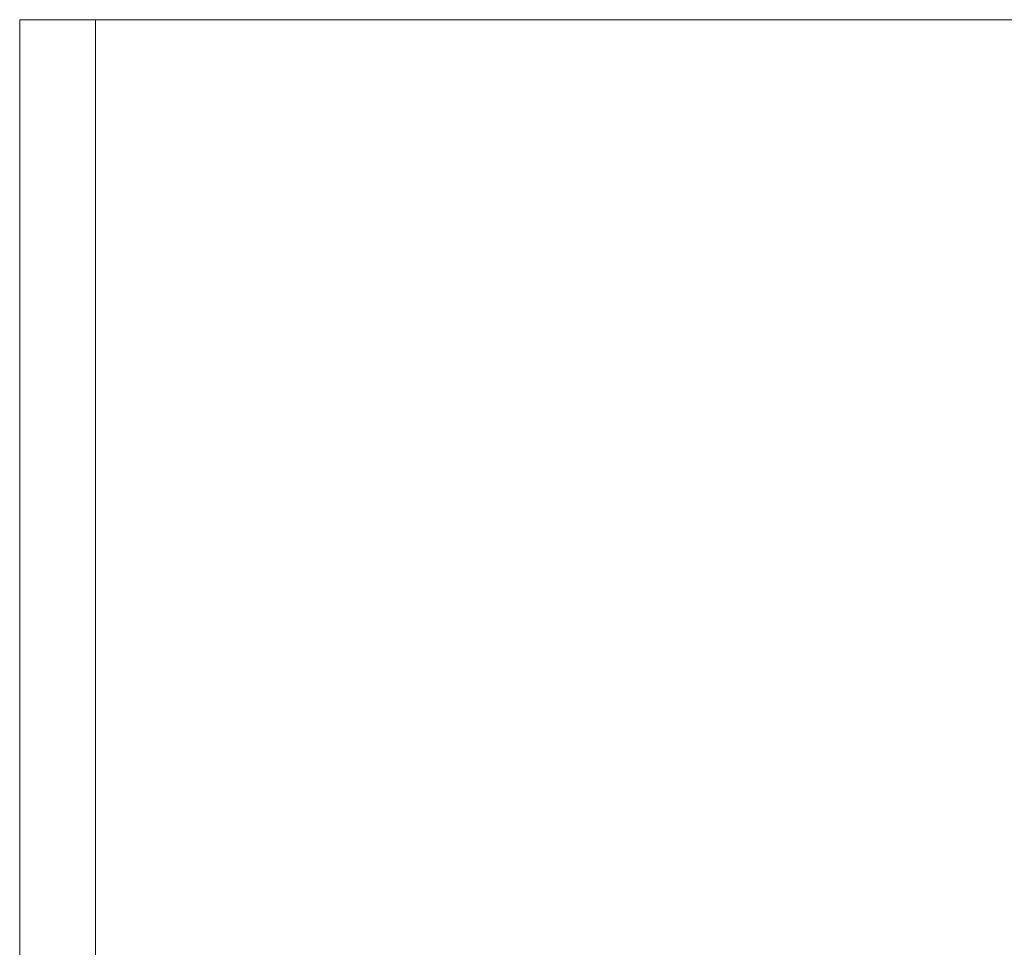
# Model space of a CAD drawing. Extents: x 261105 to 7565828, y -85627 to 5881792.
# Tile 110 of 116: x 365675 to 366195, y -23804 to -23314. Entities that reach past the tile are written whole.
import ezdxf

# ---------------------------------------------------------------- set-up
doc = ezdxf.new("R2010")
doc.units = 0
doc.header["$MEASUREMENT"] = 0
doc.layers.add('CZ-CI', color=140, linetype='Continuous', lineweight=9)

msp = doc.modelspace()

# ---------------------------------------------------------------- linework, layer by layer
at = {"layer": 'CZ-CI'}
for p, q in [((366525.37, -23314.36, -0.02), (365675.37, -23314.36, -0.02)), ((365675.37, -24294.36, -0.02), (365675.37, -23314.36, -0.02)), ((365715.37, -23314.36, -0.02), (365675.37, -23314.36, -0.02)), ((365675.37, -23314.36, -0.02), (365675.37, -24294.36, -0.02)), ((365715.37, -24294.36, -0.02), (365715.37, -23314.36, -0.02)), ((365715.37, -24294.36, -0.02), (365715.37, -23314.36, -0.02))]:
    msp.add_line(p, q, dxfattribs=at)
msp.add_solid([(365715.37, -23314.36, -0.02), (365675.37, -23314.36, -0.02), (365715.37, -23314.36, -0.02)], dxfattribs=at)

doc.saveas('drawing.dxf')
